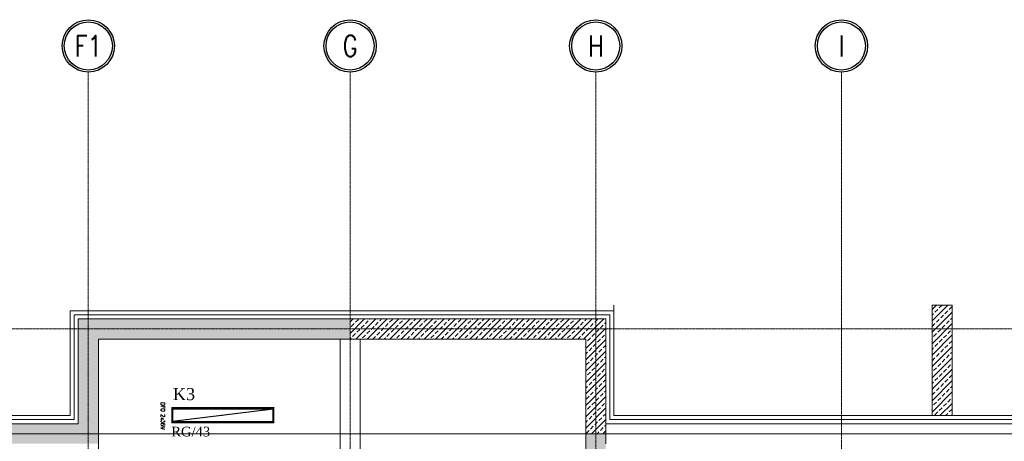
# Model space of a CAD drawing. Header units: centimetres. Extents: x 88729 to 133553, y -16225 to 14174.
# Tile 44 of 231: x 92333 to 93556, y -12818 to -12295. Entities that reach past the tile are written whole.
import ezdxf
from ezdxf.enums import TextEntityAlignment as Align

# ---------------------------------------------------------------- set-up
doc = ezdxf.new("R2010")
doc.units = ezdxf.units.CM
doc.linetypes.add('ACAD_ISO04W100', pattern=[30.5, 24, -3, 0.5, -3])
doc.linetypes.add('CENTER2', pattern=[1.125, 0.75, -0.125, 0.125, -0.125])
for name, color, linetype in [('A-OS', 252, 'CENTER2'), ('A-rdzenie zelbetowe', 252, 'Continuous'), ('A-SCIANY', 252, 'Continuous'), ('E_Istn', 170, 'Continuous'), ('E_opisy siły', 5, 'Continuous'), ('E_PODKLAD', 7, 'Continuous'), ('E_siła', 5, 'Continuous'), ('mat', 252, 'Continuous'), ('R-MET-IWE', 252, 'Continuous')]:
    doc.layers.add(name, color=color, linetype=linetype)
doc.layers.add('rz_zelbet', color=252, linetype='Continuous', lineweight=20)
doc.styles.add('MM_050', font='romans.shx', dxfattribs={"width": 0.8, "height": 16})
doc.styles.add('old', font='BOOKOS.TTF')
doc.styles.add('ROMANS', font='ROMANS.SHX', dxfattribs={"width": 0.6})
doc.styles.get("Standard").update_dxf_attribs({"font": 'txt.shx'})
doc.linetypes.add('ZIGZAG', pattern='A,0.00254,-5.08,[131,ltypeshp.shx,S=5.08,R=0,X=-5.08,Y=0],-10.16,[131,ltypeshp.shx,S=5.08,R=180,X=5.08,Y=0],-5.08', length=20.32254)
pattern_1 = [(45, (-34168.379, 15472.824), (-7.0710678, 7.0710678), []), (45, (-34161.308, 15472.824), (-7.0710678, 7.0710678), [5, -2.5])]

# ---------------------------------------------------------------- blocks, each defined once
blk = doc.blocks.new('RLX_0043270_0045081')
at = {"ltscale": 0.1}
for p, q in [((9.5, 63.5), (-9.5, 63.5)), ((-9.5, -63.5), (-9.5, 63.5)), ((-9.5, 63.5), (-7.3, 62.5)), ((-7.3, 62.5), (7.7, -62.5)), ((7.7, 62.5), (9.5, 63.5)), ((9.5, 63.5), (9.5, -63.5)), ((-0.2, 0), (0, 0)), ((0, -0.2), (0, 0.2)), ((0, 0), (0.2, 0)), ((-9.5, -63.5), (-7.3, -62.5)), ((-9.5, -63.5), (9.5, -63.5)), ((9.5, -63.5), (7.7, -62.5))]:
    blk.add_line(p, q, dxfattribs=at)
blk.add_lwpolyline([(-7.3, -62.5), (7.7, -62.5), (7.7, 62.5), (-7.3, 62.5)], close=True, dxfattribs=at)
at = {"ltscale": 0.1, "insert": (-15.9, -71.8), "char_height": 5, "width": 45.097, "attachment_point": 1, "style": 'MM_050'}
blk.add_mtext('DFO 2x36W', dxfattribs=at)
at = {"ltscale": 0.1, "flags": 9}
blk.add_attdef('RLXLUM', (0, 0), '', height=0.1, dxfattribs=at)
blk = doc.blocks.new('E_opis siły')
at = {"layer": 'E_siła', "linetype": 'Continuous', "ltscale": 0.5, "style": 'old', "flags": 4}
blk.add_attdef('OBWÓD', (0, 0), '', height=12, dxfattribs=at)
blk = doc.blocks.new('OSKA_D')
at = {"linetype": 'Continuous'}
for radius in [25, 23]:
    blk.add_circle((0, -25), radius, dxfattribs=at)
at = {"style": 'ROMANS', "width": 0.8, "flags": 4}
blk.add_attdef('OS', text='', height=20, dxfattribs=at).set_placement((0, -25), align=Align.MIDDLE_CENTER)
blk = doc.blocks.new('A$Ce817dbbb')
at = {"layer": 'rz_zelbet', "lineweight": 9, "ltscale": 0.1}
h = blk.add_hatch(dxfattribs=at)
h.set_pattern_fill('ANSI33', color=252, scale=40, style=0)
h.set_pattern_definition(pattern_1)
h.paths.add_polyline_path([(2089.1, -23143.8), (2064.1, -23143.8), (2064.1, -23251.3), (2089.1, -23251.3)])
h.paths.add_polyline_path([(2064.1, -23114.3), (2064.1, -23143.8), (2089.1, -23143.8), (2089.1, -23114.3)])
h = blk.add_hatch(dxfattribs=at)
h.set_pattern_fill('ANSI33', color=252, scale=40, style=0)
h.set_pattern_definition(pattern_1)
h.paths.add_polyline_path([(614.1, -23261.3), (614.1, -23286.3), (1029.1, -23286.3), (1029.1, -23156.3), (1341.6, -23156.3), (1341.6, -23131.3), (1004.1, -23131.3), (1004.1, -23261.3)])
h.paths.add_polyline_path([(414.1, -23286.3), (414.1, -23261.3), (386.6, -23261.3), (386.6, -23286.3)])
h = blk.add_hatch(dxfattribs=at)
h.set_pattern_fill('ANSI33', color=252, scale=40, style=0)
h.set_pattern_definition(pattern_1)
h.paths.add_polyline_path([(1646.6, -23131.3), (1341.6, -23131.3), (1341.6, -23143.8), (1646.6, -23143.8)])
h.paths.add_polyline_path([(1646.6, -23143.8), (1341.6, -23143.8), (1341.6, -23156.3), (1354.1, -23156.3), (1634.1, -23156.3), (1634.1, -23273.8), (1646.6, -23273.8)])
h.paths.add_polyline_path([(1659.1, -23131.3), (1646.6, -23131.3), (1646.6, -23143.8), (1659.1, -23143.8)])
h.paths.add_polyline_path([(1659.1, -23143.8), (1646.6, -23143.8), (1646.6, -23273.8), (1659.1, -23273.8), (1659.1, -23261.3)])
h = blk.add_hatch(dxfattribs=at)
h.set_pattern_fill('ANSI33', color=252, scale=40, style=0)
h.set_pattern_definition(pattern_1)
h.paths.add_polyline_path([(1634.1, -23273.8), (1659.1, -23273.8), (1659.1, -24201.3), (1634.1, -24201.3)])
h.paths.add_polyline_path([(1634.1, -24201.3), (1634.1, -24261.3), (1659.1, -24261.3), (1659.1, -24201.3)])
at = {"layer": 'A-OS', "color": 252, "lineweight": 9, "ltscale": 2}
for p, q in [((1016.6, -22825), (1016.6, -23846.3)), ((1341.6, -26622.6), (1341.6, -22825)), ((1646.6, -22825), (1646.6, -26625.9)), ((1951.6, -22825), (1951.6, -26625.9)), ((-2558.2, -23143.8), (3298.9, -23143.8))]:
    blk.add_line(p, q, dxfattribs=at)
at = {"layer": 'A-OS', "color": 252, "lineweight": 9}
blk.add_line((-165.9, -23273.8), (3298.9, -23273.8), dxfattribs=at)
at = {"layer": 'A-rdzenie zelbetowe', "color": 252, "lineweight": 9, "ltscale": 0.1}
for p, q in [((1329.1, -23156.3), (1354.1, -23156.3)), ((1659.1, -23286.3), (1659.1, -23261.3))]:
    blk.add_line(p, q, dxfattribs=at)
at = {"layer": 'A-SCIANY', "color": 252, "lineweight": 9, "ltscale": 3}
for p, q in [((1669.1, -23121.3), (1669.1, -23114.3)), ((2064.1, -23114.3), (2089.1, -23114.3)), ((2064.1, -23251.3), (2064.1, -23114.3)), ((2089.1, -23251.3), (2089.1, -23114.3)), ((994.1, -23121.3), (1669.1, -23121.3)), ((994.1, -23251.3), (994.1, -23121.3)), ((1669.1, -23121.3), (1669.1, -23251.3)), ((1029.1, -23156.3), (1029.1, -23821.3)), ((1329.1, -23156.3), (1029.1, -23156.3)), ((1329.1, -23657.3), (1329.1, -23156.3)), ((1634.1, -23156.3), (1354.1, -23156.3)), ((1634.1, -24026.3), (1634.1, -23156.3)), ((639.1, -23251.3), (994.1, -23251.3)), ((1669.1, -23251.3), (2704.1, -23251.3))]:
    blk.add_line(p, q, dxfattribs=at)
blk.add_lwpolyline([(1354.1, -23156.3), (1354.1, -23657.3)], dxfattribs=at)
at = {"layer": 'mat', "color": 252, "linetype": 'ZIGZAG', "lineweight": 9, "ltscale": 0.02}
for p, q in [((999.1, -23126.3), (1664.1, -23126.3)), ((999.1, -23256.3), (999.1, -23126.3)), ((1664.1, -23256.3), (1664.1, -23126.3)), ((999.1, -23256.3), (614.1, -23256.3)), ((1664.1, -23256.3), (2699.1, -23256.3))]:
    blk.add_line(p, q, dxfattribs=at)
at = {"layer": 'mat', "color": 252, "lineweight": 9}
for p, q in [((1004.1, -23131.3), (1659.1, -23131.3)), ((1004.1, -23261.3), (1004.1, -23131.3)), ((1659.1, -23131.3), (1659.1, -23261.3)), ((614.1, -23261.3), (1004.1, -23261.3)), ((1659.1, -23261.3), (2694.1, -23261.3))]:
    blk.add_line(p, q, dxfattribs=at)
at = {"layer": 'A-OS', "color": 252, "linetype": 'ACAD_ISO04W100', "lineweight": 9, "ltscale": 5, "xscale": 1.297612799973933, "yscale": 1.297612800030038, "zscale": 1.2976128, "rotation": 359.8402543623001}
for p, values in [((1016.7, -22760.2), {'OS': 'F1'}), ((1341.7, -22760.2), {'OS': 'G'}), ((1646.7, -22760.2), {'OS': 'H'}), ((1951.7, -22760.2), {'OS': 'I'})]:
    blk.add_blockref('OSKA_D', p, dxfattribs=at).add_auto_attribs(values)
at = {"layer": 'R-MET-IWE', "color": 252, "lineweight": 9, "width": 0.75}
for tag, rotation, p in [('0-', 90, (-1139, -4143.6)), ('0-', 90, (-1113, -4143.6)), ('0-', 90, (-1087, -4143.6)), ('2-', 90, (-796, -4143.6)), ('2-', 90, (-505, -4143.6)), ('0-', 90, (-480, -4143.6)), ('0-', 90, (-456, -4143.6)), ('2-', 90, (-166, -4143.6)), ('2-', 90, (-625.7, -4833.6)), ('2-', 90, (-599.7, -4833.6)), ('2-', 90, (-573.7, -4833.6)), ('0-', 180, (-2169.6, -4848.5)), ('0-', 180, (-2169.6, -4873.5)), ('0-', 180, (-2169.6, -4899.5)), ('-2', 90, (-1661.5, -4961.6)), ('-2', 90, (-1636.5, -4961.6)), ('0-', 270, (-1489.8, -4968.1)), ('0-', 270, (-1464.8, -4968.1)), ('0-', 270, (-1439.8, -4968.1)), ('0-', 270, (-1364.8, -4968.1)), ('0-', 270, (-1339.8, -4968.1)), ('0-', 270, (-1314.8, -4968.1)), ('0-', 270, (328.2, -4968.1)), ('0-', 270, (354.2, -4968.1)), ('0-', 270, (1256.2, -4968.1)), ('0-', 270, (1282.2, -4968.1)), ('0-', 90, (-513, -5496.6)), ('0-', 90, (-487, -5496.6)), ('K.S.-', 90, (-487, -5766.1)), ('0-', 90, (-513, -5766.1)), ('1-', 90, (-539, -6114.6)), ('0-', 90, (-513, -6114.6)), ('0-', 90, (-487, -6114.6)), ('0-', 90, (302, -6545.6)), ('0-', 90, (328, -6545.6)), ('0-', 90, (354, -6545.6)), ('0-', 90, (416.1, -6545.6)), ('0-', 90, (1256, -6545.6)), ('0-', 90, (1282, -6545.6)), ('1-', 90, (2383, -6845.6)), ('1-', 90, (2409, -6845.6)), ('1-', 90, (2435, -6845.6)), ('1-', 90, (2828, -6845.6)), ('1-', 90, (2854, -6845.6)), ('1-', 90, (2880, -6845.6)), ('<-2', 90, (-910.6, -10482.4)), ('2->', 90, (-718.1, -10854.4)), ('2->', 90, (-692.1, -10854.4)), ('2->', 90, (-744.1, -10870.8)), ('-0', 90, (-186.1, -12450.1)), ('1-', 90, (2264.5, -12866.4)), ('1-', 90, (2290.5, -12866.4)), ('1-', 90, (2316.5, -12866.4)), ('1-', 90, (2709.5, -12866.4)), ('1-', 90, (2735.5, -12866.4)), ('1-', 90, (2761.5, -12866.4)), ('<-KL', 90, (-700, -16780.9)), ('-0', 90, (-179.9, -18957.5)), ('0->', 90, (-1257.5, -23179)), ('0->', 90, (-1231.5, -23179)), ('0->', 90, (-1205.5, -23179)), ('0->', 90, (-600.5, -23179)), ('0->', 90, (-574.5, -23179)), ('0->', 90, (-1692.5, -24074)), ('0->', 90, (-1666.5, -24074)), ('0->', 90, (-1640.5, -24074)), ('0->', 90, (-1486.5, -24074)), ('0->', 90, (-1460.5, -24074)), ('0->', 90, (-1434.5, -24074)), ('<-0', 90, (-499.8, -24383.6)), ('<-0', 90, (-298.1, -24383.6)), ('<-0', 180, (-587.1, -25088.9)), ('<-0', 270, (-496.6, -25202.7)), ('<-0', 180, (-1353.3, -25419.4)), ('<-0', 180, (-1187.3, -25444.1)), ('<-0', 90, (-179.6, -25454.2)), ('<-0', 90, (-69.6, -26375.4)), ('<-0', 90, (-43.6, -26375.4))]:
    blk.add_attdef(tag, text='', height=17, rotation=rotation, dxfattribs=at).set_placement(p, align=Align.MIDDLE)
for tag, p in [('2-', (1424.8, -4179.2)), ('2-', (1424.8, -4205.2)), ('K.S.-', (-76.9, -4264.2)), ('KL-', (-613.1, -4292.2)), ('1-', (-613.1, -4312.2)), ('1-', (-613.1, -4332.2)), ('K.S.-', (1414.1, -4333.7)), ('0-', (-70.2, -4341.2)), ('0-', (469.8, -4341.2)), ('1-', (-613.1, -4352.2)), ('0-', (1424.8, -4361.2)), ('0-', (-70.2, -4367.2)), ('1-', (469.8, -4367.2)), ('0-', (1099.8, -4368.2)), ('2-', (1424.8, -4387.2)), ('1-', (-70.2, -4393.2)), ('1-', (469.8, -4393.2)), ('1-', (1099.8, -4394.2)), ('2-', (-70.2, -4419.2)), ('2-', (1099.8, -4420.2)), ('2-', (1424.8, -4413.2)), ('K.S.-', (-76.9, -4445.2)), ('2-', (469.8, -4444.2)), ('2-', (1099.8, -4446.2)), ('2-', (469.8, -4470.2)), ('2-', (-825.2, -4496.2)), ('2-', (-825.2, -4522.2)), ('2-', (-70.2, -4574.2)), ('2-', (-70.2, -4600.2)), ('K.S.-', (1089.1, -4600.7)), ('2-', (1099.8, -4653.2)), ('2-', (-70.2, -4669.2)), ('2-', (1099.8, -4679.2)), ('-1', (1806.8, -4690.8)), ('1-', (-70.2, -4695.2)), ('2-', (1099.8, -4705.2)), ('-1', (1806.8, -4716.3)), ('K.S.-', (-73.2, -4721.2)), ('FR-', (-70.2, -4747.2)), ('-1', (1806.8, -4743.1)), ('0-', (-1066.2, -6382.7)), ('0-', (-1066.2, -6408.7)), ('2-', (1729.8, -6586.2)), ('2-', (1729.8, -6612.2)), ('2-', (1729.8, -6638.2)), ('2-', (1729.8, -6664.2)), ('K.S.-', (469.8, -6788.2)), ('1-', (-962.2, -6915.2)), ('1-', (-460.2, -6923.2)), ('1-', (469.8, -6923.2)), ('2-', (1729.8, -6923.2)), ('1-', (-460.2, -6949.2)), ('1-', (469.8, -6949.2)), ('2-', (1729.8, -6949.2)), ('K.S.-', (2901.8, -6960.2)), ('2-', (1729.8, -6975.2)), ('2-', (1729.8, -7001.2)), ('2-', (-460.2, -7026.2)), ('0-', (469.8, -7026.2)), ('2-', (-460.2, -7052.2)), ('0-', (469.8, -7052.2)), ('2-', (-460.2, -7078.2)), ('2-', (469.8, -7078.2)), ('1-', (2901.8, -7088.2)), ('2-', (469.8, -7104.2)), ('1-', (2901.8, -7114.2)), ('0-', (1729.8, -7131.2)), ('2-', (-460.2, -7141.2)), ('0-', (1729.8, -7157.2)), ('2-', (-460.2, -7167.2)), ('2-', (469.8, -7181.2)), ('2-', (1729.8, -7183.2)), ('0-', (-460.2, -7193.2)), ('2-', (469.8, -7207.2)), ('2-', (1729.8, -7209.2)), ('K.S.-', (-470.9, -7217.7)), ('2-', (469.8, -7233.2)), ('2-', (1729.8, -7235.2)), ('1-', (-460.2, -7245.2)), ('2-', (469.8, -7259.2)), ('2-', (1729.8, -7261.2)), ('2-', (1729.8, -7287.2)), ('2-', (-460.2, -7297.2)), ('2->', (-943.7, -10543)), ('-1', (1688.3, -10711.5)), ('-1', (1688.3, -10737.5)), ('-1', (1688.3, -10763.5)), ('<-2', (1685.6, -12605.4)), ('2->', (1611.3, -12636.5)), ('2->', (1611.3, -12659)), ('2->', (1590.8, -12685)), ('K.S.-', (2783.3, -12981)), ('2->', (-578.7, -13047)), ('2->', (-578.7, -13073)), ('<-2', (-476.9, -13105.9)), ('1-', (2783.3, -13109)), ('1-', (2783.3, -13135)), ('<-1', (-610.8, -16857.8)), ('<-1', (-610.8, -16877.8)), ('<-1', (1688.3, -17219)), ('<-1', (1688.3, -17245)), ('<-1', (1688.3, -17271)), ('<-1', (-478.9, -18553.4)), ('<-0', (-2288, -23879.6)), ('<-0', (-2288, -23905.6)), ('<-0', (-2288, -23931.6)), ('<-0', (-343.1, -24738.2)), ('<-0', (-478.9, -25059.7))]:
    blk.add_attdef(tag, text='', height=17, dxfattribs=at).set_placement(p, align=Align.MIDDLE)

msp = doc.modelspace()

# ---------------------------------------------------------------- block references
at = {"layer": 'E_Istn', "rotation": 270}
msp.add_blockref('RLX_0043270_0045081', (92585.5, -12785.3), dxfattribs=at)
at = {"layer": 'E_opisy siły', "linetype": 'Continuous'}
ref = msp.add_blockref('E_opis siły', (92581.9, -12811.7), dxfattribs=dict(at, xscale=-1))
ref.add_attrib('OBWÓD', 'RG/43', (92521.5, -12811.7), dxfattribs={"color": 3, "linetype": 'Continuous', "ltscale": 0.5, "height": 12, "style": 'old'})
at = {"layer": 'E_PODKLAD'}
msp.add_blockref('A$Ce817dbbb', (91401.9, 10465.4), dxfattribs=at)

# ---------------------------------------------------------------- texts
at = {"layer": 'E_Istn', "style": 'old'}
msp.add_text('K3', height=15, dxfattribs=at).set_placement((92523.4, -12766.7, -350))

doc.saveas('drawing.dxf')
